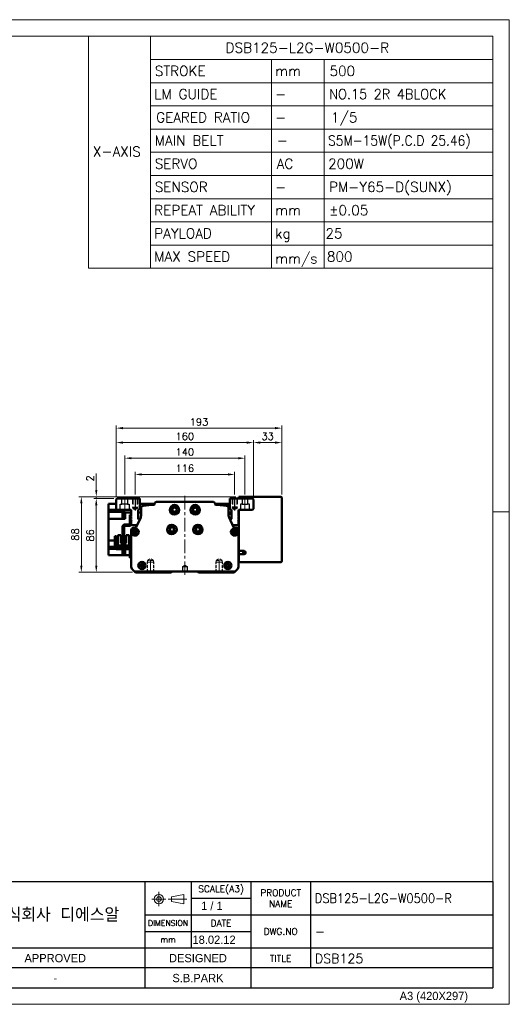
# Model space of a CAD drawing. Header units: millimetres. Extents: x 46891 to 50168, y 6223 to 9676.
# Tile 6 of 6: x 49598 to 50168, y 8529 to 9676. Entities that reach past the tile are written whole.
import ezdxf
from ezdxf.enums import TextEntityAlignment as Align

# ---------------------------------------------------------------- set-up
doc = ezdxf.new("R2010")
doc.units = ezdxf.units.MM
doc.header["$LTSCALE"] = 0.5
for name, pattern in [('CENTER', [50.8, 31.75, -6.35, 6.35, -6.35]), ('HIDDEN', [9.525, 6.35, -3.175]), ('HIDDENX2', [19.05, 12.7, -6.35])]:
    doc.linetypes.add(name, pattern=pattern)
doc.layers.get('0').update_dxf_attribs({"lineweight": 20})
for name, color, linetype, lineweight in [('1', 1, 'CENTER', 13), ('4', 4, 'Continuous', 13), ('외형선(ISO)', 7, 'Continuous', 50)]:
    doc.layers.add(name, color=color, linetype=linetype, lineweight=lineweight)
for name, color, linetype in [('2', 2, 'HIDDENX2'), ('3', 3, 'Continuous'), ('C', 1, 'CENTER')]:
    doc.layers.add(name, color=color, linetype=linetype)
doc.styles.add('ACISOGDT', font='amgdt.shx')
doc.styles.add('DSR TEXT', font='romans.shx', dxfattribs={"bigfont": 'whgtxt.shx'})
doc.styles.get("Standard").update_dxf_attribs({"font": 'romans.shx', "bigfont": 'whgtxt.shx'})
doc.dimstyles.new('DSR', dxfattribs={"dimscale": 2, "dimtxt": 3, "dimasz": 3, "dimexe": 0.5, "dimexo": 0.5, "dimgap": 0.5, "dimtad": 1, "dimdsep": 46, "dimtxsty": 'Standard', "dimcen": 2.5, "dimclrd": 4, "dimclre": 4, "dimclrt": 2, "dimadec": 0, "dimazin": 2, "dimtfac": 1, "dimtmove": 0, "dimatfit": 3, "dimfxl": 0, "dimlwd": -1, "dimlwe": -1, "dimarcsym": 0})

# ---------------------------------------------------------------- blocks, each defined once
blk = doc.blocks.new('A$C13F00394')
for p, q in [((109.11, 28.14), (105.34, 27.43)), ((105.34, 27.43), (105.34, 26.01)), ((109.11, 25.3), (109.11, 28.14)), ((-202.34, 25.67), (-191.42, 25.67)), ((-202.34, 25.3), (-191.42, 25.3)), ((105.34, 26.01), (109.11, 25.3))]:
    blk.add_line(p, q)
for radius in [1.42, 0.71]:
    blk.add_circle((101.56, 26.76), radius)
at = {"layer": '1'}
for p, q in [((103.69, 26.76), (99.44, 26.76)), ((101.56, 28.89), (101.56, 24.63)), ((104.41, 26.76), (110.04, 26.76))]:
    blk.add_line(p, q, dxfattribs=at)
at = {"layer": '3'}
for p, q in [((0, 32), (-207.68, 32)), ((0, 32), (202.32, 32)), ((0, 32), (0, 0)), ((43.43, 32), (43.43, 0)), ((97.32, 32), (97.32, 12)), ((111.32, 32), (111.32, 12)), ((129.32, 32), (129.32, 0)), ((147.32, 32), (147.32, 6)), ((202.32, 32), (202.32, 0)), ((0, 28), (25, 24)), ((43.43, 28), (0, 28)), ((25, 28), (25, 0)), ((34.7, 28), (34.7, 0)), ((111.32, 27), (129.32, 27)), ((43.43, 24), (0, 24)), ((97.32, 22), (202.32, 22)), ((43.43, 20), (0, 20)), ((43.43, 16), (0, 16)), ((97.32, 17), (129.32, 17)), ((0, 12), (129.32, 12)), ((97.32, 12), (97.32, 0)), ((129.32, 12), (202.32, 12)), ((43.43, 8), (0, 8)), ((97.32, 6), (43.43, 6)), ((129.32, 6), (97.32, 6)), ((202.32, 6), (129.32, 6)), ((43.43, 4), (0, 4)), ((0, 0), (202.32, 0))]:
    blk.add_line(p, q, dxfattribs=at)
at = {"color": 0, "style": 'DSR TEXT'}
for s, height, p in [('조립 치수 허용차', 2, (11.97, 29.02)), ('등급', 1.5, (20.77, 25.52)), ('정밀급', 1.5, (27.18, 25.37)), ('보통급', 1.3, (36.41, 25.38)), ('치수 구분', 1.5, (0.69, 24.78)), (' 0.5 초과 6 이하', 1.6, (0.56, 21.19)), (' 6 초과 30 이하', 1.6, (0.49, 17.19)), (' 30 초과 120 이하', 1.6, (0.49, 13.19)), (' 120 초과 315 이하', 1.6, (0.49, 9.19)), (' 315 초과 1000 이하', 1.6, (0.49, 5.19)), (' 1000 초과 2000 이하', 1.6, (0.49, 1.19))]:
    blk.add_text(s, height=height, dxfattribs=at).set_placement(p)
at = {"color": 7, "style": 'ACISOGDT'}
for s, p in [('APPROVED', (70.28, 8.93)), ('DESIGNED', (113.35, 8.93))]:
    blk.add_text(s, height=2.5, dxfattribs=at).set_placement(p, align=Align.MIDDLE_CENTER)
at = {"color": 7, "attachment_point": 5, "style": 'DSR TEXT'}
for s, insert, char_height in [('SCALE(A3)', (120.32, 29.5), 2), ('PRODUCT\\PNAME', (138.32, 27), 2), ('주식회사 디에스알', (70.37, 22), 4.2), ('DIMENSION', (104.32, 19.5), 1.7), ('DATE', (120.32, 19.5), 2), ('DWG.NO', (138.32, 17), 2), ('mm', (104.32, 14.5), 1.8), ('TITLE', (138.32, 8.83), 2)]:
    blk.add_mtext(s, dxfattribs=dict(at, insert=insert, char_height=char_height))
at = {"color": 0, "char_height": 1.6, "attachment_point": 5, "style": 'DSR TEXT'}
for s, insert in [('%%P0.05', (29.85, 22)), ('%%P0.1', (39.07, 22)), ('%%P0.1', (29.85, 18)), ('%%P0.2', (39.07, 18)), ('%%P0.15', (29.85, 14)), ('%%P0.3', (39.07, 14)), ('%%P0.2', (29.85, 10)), ('%%P0.5', (39.07, 10)), ('%%P0.3', (29.85, 6)), ('%%P0.8', (39.07, 6)), ('%%P0.5', (29.85, 2)), ('%%P1.2', (39.07, 2))]:
    blk.add_mtext(s, dxfattribs=dict(at, insert=insert))
at = {"layer": '4', "color": 0, "style": 'DSR TEXT'}
blk.add_text('NOTE', height=3, dxfattribs=at).set_placement((-202.39, 26.38))
blk = doc.blocks.new('A$C1C1952E1')
for p, q in [((293, 292), (293, 222)), ((311.67, 292), (311.67, 222)), ((311.67, 285), (415, 285)), ((348.18, 285), (348.18, 222)), ((364.13, 285), (364.13, 222)), ((311.67, 278), (415, 278)), ((311.67, 271), (415, 271)), ((311.67, 264), (415, 264)), ((311.67, 257), (415, 257)), ((311.67, 250), (415, 250)), ((311.67, 243), (415, 243)), ((311.67, 236), (415, 236)), ((311.67, 229), (415, 229)), ((293, 222), (415, 222))]:
    blk.add_line(p, q)
at = {"color": 1}
blk.add_lwpolyline([(0, 0), (420, 0), (420, 297), (0, 297)], close=True, dxfattribs=at)
at = {"color": 3}
blk.add_lwpolyline([(5, 5), (415, 5), (415, 292), (5, 292)], close=True, dxfattribs=at)
at = {"color": 7, "style": 'ACISOGDT'}
blk.add_text('A3 (420X297)', height=2.5, dxfattribs=at).set_placement((386.91, 1.28))
blk = doc.blocks.new('*D76')
at = {"color": 1, "linetype": 'ByBlock'}
for p, q in [((49732.2, 9122.8), (49732.2, 9149.1)), ((49740, 9146.1), (49840.4, 9146.1)), ((49848.2, 9122.8), (49848.2, 9149.1))]:
    blk.add_line(p, q, dxfattribs=at)
at = {"color": 1}
for points in [[(49740, 9147.4), (49740, 9144.8), (49732.2, 9146.1)], [(49840.4, 9147.4), (49840.4, 9144.8), (49848.2, 9146.1)]]:
    blk.add_solid(points, dxfattribs=at)
at = {"layer": 'Defpoints', "color": 0}
for p in [(49848.2, 9146.1), (49732.2, 9119.2), (49848.2, 9119.2)]:
    blk.add_point(p, dxfattribs=at)
at = {"color": 3, "insert": (49790.2, 9153.3), "char_height": 8.4, "attachment_point": 5, "style": 'DSR TEXT'}
blk.add_mtext('116', dxfattribs=at)
blk = doc.blocks.new('t8')
at = {"color": 2, "linetype": 'HIDDEN'}
for p, q in [((-4, 0), (-4, -12)), ((-3.4, -0.6), (-4, 0)), ((3.4, -0.6), (4, 0)), ((4, 0), (4, -12)), ((-3.4, -0.6), (3.4, -0.6)), ((-3.4, -0.6), (-3.4, -14)), ((3.4, -0.6), (3.4, -14)), ((-4, -12), (4, -12)), ((-4, -12), (-3.4, -13)), ((-3.4, -14), (3.4, -14)), ((-3.4, -14), (0, -16)), ((3.4, -14), (0, -16)), ((4, -12), (3.4, -13))]:
    blk.add_line(p, q, dxfattribs=at)
at = {"color": 1, "linetype": 'CENTER'}
blk.add_line((0, 1.4), (0, -17.1), dxfattribs=at)
blk = doc.blocks.new('A$C3CAC45BB')
blk.add_line((10.6, 20), (9, 20))
at = {"layer": '외형선(ISO)'}
for p, q in [((17.4, 50), (17.4, 38.6)), ((19, 50), (17.4, 50)), ((9, 20), (9, 36.5)), ((10.6, 36.5), (10.6, 20)), ((11.1, 38.6), (16.9, 38.6)), ((16.9, 37), (11.1, 37)), ((17.4, 38.6), (18.9, 38.6)), ((1.6, 25), (0, 25)), ((0, 22), (0, 25)), ((1.6, 25), (1.6, 22)), ((3.3, 26.5), (3.3, 14.1)), ((7, 26.5), (3.3, 26.5)), ((7, 17.1), (7, 26.5)), ((16.7, 26.5), (13, 26.5)), ((13, 26.5), (13, 17.1)), ((16.7, 14.1), (16.7, 26.5)), ((0, 22), (0, 12)), ((1.6, 12.1), (1.6, 22)), ((17, 11.6), (2.1, 11.6)), ((3.3, 11.6), (3.3, 14.1)), ((5.3, 14.1), (3.3, 14.1)), ((14.7, 14.1), (5.3, 14.1)), ((7, 18.1), (13, 18.1)), ((13, 17.8), (7, 17.8)), ((7, 17.1), (13, 17.1)), ((16.7, 14.1), (14.7, 14.1)), ((16.7, 14.1), (16.7, 11.6)), ((2, 10), (16.9, 10)), ((17.4, 9.5), (17.4, 3)), ((17.4, 0), (17.4, 3)), ((17.4, 0), (19, 0))]:
    blk.add_line(p, q, dxfattribs=at)
for centre, radius, start, end in [((11.1, 36.5), 2.1, 90, 180), ((11.1, 36.5), 0.5, 90, 180), ((16.9, 39.1), 0.5, 270, 0), ((16.9, 39.1), 2.1, 270, 346.2259), ((16.9, 39.1), 2.1, 346.2259, 0), ((2, 12), 2, 179.9999, 269.9999), ((2.1, 12.1), 0.5, 179.9999, 269.9999), ((17, 9.6), 2, 0.2454, 89.9999), ((16.9, 9.5), 0.5, 359.9999, 89.9999)]:
    blk.add_arc(centre, radius, start, end, dxfattribs=at)
blk = doc.blocks.new('*D79')
at = {"color": 1, "linetype": 'ByBlock'}
for p, q in [((49720.2, 9122.7), (49720.2, 9168)), ((49728, 9165), (49852.4, 9165)), ((49860.2, 9122.7), (49860.2, 9168))]:
    blk.add_line(p, q, dxfattribs=at)
at = {"color": 1}
for points in [[(49728, 9166.3), (49728, 9163.7), (49720.2, 9165)], [(49852.4, 9166.3), (49852.4, 9163.7), (49860.2, 9165)]]:
    blk.add_solid(points, dxfattribs=at)
at = {"layer": 'Defpoints', "color": 0}
for p in [(49860.2, 9165), (49720.2, 9119.1), (49860.2, 9119.1)]:
    blk.add_point(p, dxfattribs=at)
at = {"color": 3, "insert": (49790.2, 9172.2), "char_height": 8.4, "attachment_point": 5, "style": 'DSR TEXT'}
blk.add_mtext('140', dxfattribs=at)
blk = doc.blocks.new('*D78')
at = {"color": 1, "linetype": 'ByBlock'}
for p, q in [((49710.2, 9120.7), (49710.2, 9186.2)), ((49870.2, 9120.7), (49870.2, 9186.2)), ((49718, 9183.2), (49862.4, 9183.2))]:
    blk.add_line(p, q, dxfattribs=at)
at = {"color": 1}
for points in [[(49718, 9184.5), (49718, 9181.9), (49710.2, 9183.2)], [(49862.4, 9184.5), (49862.4, 9181.9), (49870.2, 9183.2)]]:
    blk.add_solid(points, dxfattribs=at)
at = {"layer": 'Defpoints', "color": 0}
for p in [(49870.2, 9183.2), (49710.2, 9117.1), (49870.2, 9117.1)]:
    blk.add_point(p, dxfattribs=at)
at = {"color": 3, "insert": (49790.2, 9190.4), "char_height": 8.4, "attachment_point": 5, "style": 'DSR TEXT'}
blk.add_mtext('160', dxfattribs=at)
blk = doc.blocks.new('*D80')
at = {"color": 1, "linetype": 'ByBlock'}
for p, q in [((49870.2, 9120.7), (49870.2, 9186.2)), ((49903.2, 9122.7), (49903.2, 9186.2)), ((49878, 9183.2), (49895.4, 9183.2))]:
    blk.add_line(p, q, dxfattribs=at)
at = {"color": 1}
for points in [[(49878, 9184.5), (49878, 9181.9), (49870.2, 9183.2)], [(49895.4, 9184.5), (49895.4, 9181.9), (49903.2, 9183.2)]]:
    blk.add_solid(points, dxfattribs=at)
at = {"layer": 'Defpoints', "color": 0}
for p in [(49903.2, 9183.2), (49870.2, 9117.1), (49903.2, 9119.1)]:
    blk.add_point(p, dxfattribs=at)
at = {"color": 3, "insert": (49886.7, 9190.4), "char_height": 8.4, "attachment_point": 5, "style": 'DSR TEXT'}
blk.add_mtext('33', dxfattribs=at)
blk = doc.blocks.new('*D81')
at = {"color": 1, "linetype": 'ByBlock'}
for p, q in [((49710.2, 9120.7), (49710.2, 9203)), ((49895.4, 9200), (49718, 9200)), ((49903.2, 9122.7), (49903.2, 9203))]:
    blk.add_line(p, q, dxfattribs=at)
at = {"color": 1}
for points in [[(49718, 9201.3), (49718, 9198.7), (49710.2, 9200)], [(49895.4, 9201.3), (49895.4, 9198.7), (49903.2, 9200)]]:
    blk.add_solid(points, dxfattribs=at)
at = {"layer": 'Defpoints', "color": 0}
for p in [(49710.2, 9200), (49710.2, 9117.1), (49903.2, 9119.1)]:
    blk.add_point(p, dxfattribs=at)
at = {"color": 3, "insert": (49806.7, 9207.2), "char_height": 8.4, "attachment_point": 5, "style": 'DSR TEXT'}
blk.add_mtext('193', dxfattribs=at)
blk = doc.blocks.new('*D82')
at = {"color": 1, "linetype": 'ByBlock'}
for p, q in [((49707.6, 9118.1), (49684, 9118.1)), ((49687, 9110.3), (49687, 9039.9)), ((49729.1, 9032.1), (49684, 9032.1))]:
    blk.add_line(p, q, dxfattribs=at)
at = {"color": 1}
for points in [[(49685.7, 9110.3), (49688.3, 9110.3), (49687, 9118.1)], [(49685.7, 9039.9), (49688.3, 9039.9), (49687, 9032.1)]]:
    blk.add_solid(points, dxfattribs=at)
at = {"layer": 'Defpoints', "color": 0}
for p in [(49711.2, 9118.1), (49687, 9032.1), (49732.7, 9032.1)]:
    blk.add_point(p, dxfattribs=at)
at = {"color": 3, "insert": (49679.8, 9075.1), "char_height": 8.4, "attachment_point": 5, "rotation": 90, "style": 'DSR TEXT'}
blk.add_mtext('86', dxfattribs=at)
blk = doc.blocks.new('*D88')
at = {"color": 1, "linetype": 'ByBlock'}
for p, q in [((49687, 9127.9), (49687, 9147.3)), ((49849.6, 9120.1), (49684, 9120.1)), ((49707.6, 9118.1), (49684, 9118.1)), ((49687, 9118.1), (49687, 9120.1)), ((49687, 9110.3), (49687, 9102.5))]:
    blk.add_line(p, q, dxfattribs=at)
at = {"color": 1}
for points in [[(49685.7, 9127.9), (49688.3, 9127.9), (49687, 9120.1)], [(49685.7, 9110.3), (49688.3, 9110.3), (49687, 9118.1)]]:
    blk.add_solid(points, dxfattribs=at)
at = {"layer": 'Defpoints', "color": 0}
for p in [(49687, 9120.1), (49711.2, 9118.1), (49853.2, 9120.1)]:
    blk.add_point(p, dxfattribs=at)
at = {"color": 3, "insert": (49679.8, 9141.5), "char_height": 8.4, "attachment_point": 5, "rotation": 90, "style": 'DSR TEXT'}
blk.add_mtext('2', dxfattribs=at)
blk = doc.blocks.new('*D89')
at = {"color": 1, "linetype": 'ByBlock'}
for p, q in [((49849.6, 9120.1), (49666.6, 9120.1)), ((49669.6, 9112.3), (49669.6, 9039.9)), ((49729.1, 9032.1), (49666.6, 9032.1))]:
    blk.add_line(p, q, dxfattribs=at)
at = {"color": 1}
for points in [[(49668.3, 9112.3), (49670.9, 9112.3), (49669.6, 9120.1)], [(49668.3, 9039.9), (49670.9, 9039.9), (49669.6, 9032.1)]]:
    blk.add_solid(points, dxfattribs=at)
at = {"layer": 'Defpoints', "color": 0}
for p in [(49853.2, 9120.1), (49669.6, 9032.1), (49732.7, 9032.1)]:
    blk.add_point(p, dxfattribs=at)
at = {"color": 3, "insert": (49662.4, 9076.1), "char_height": 8.4, "attachment_point": 5, "rotation": 90, "style": 'DSR TEXT'}
blk.add_mtext('88', dxfattribs=at)

msp = doc.modelspace()

# ---------------------------------------------------------------- linework, layer by layer
at = {"color": 1}
msp.add_line((50168.29132, 9102.35402), (50148.98632, 9102.35402), dxfattribs=at)
at = {"layer": '1'}
for p, q in [((49720.22375, 9119.05808), (49720.22375, 9104.05808)), ((49790.22375, 9121.05808), (49790.22375, 9028.05808)), ((49860.22375, 9119.05808), (49860.22375, 9104.05808))]:
    msp.add_line(p, q, dxfattribs=at)
at = {"layer": '2'}
for p, q in [((49716.92375, 9111.55808), (49716.92375, 9118.05808)), ((49723.52375, 9118.05808), (49723.52375, 9111.55808)), ((49729.22375, 9118.05808), (49729.22375, 9108.05808)), ((49729.72375, 9117.55808), (49729.22375, 9118.05808)), ((49729.72375, 9117.55808), (49729.72375, 9106.55808)), ((49729.72375, 9117.55808), (49734.72375, 9117.55808)), ((49734.72375, 9117.55808), (49735.22375, 9118.05808)), ((49734.72375, 9117.55808), (49734.72375, 9106.55808)), ((49735.22375, 9118.05808), (49735.22375, 9108.05808)), ((49845.22375, 9118.05808), (49845.22375, 9108.05808)), ((49845.72375, 9117.55808), (49845.22375, 9118.05808)), ((49845.72375, 9117.55808), (49845.72375, 9106.55808)), ((49850.72375, 9117.55808), (49845.72375, 9117.55808)), ((49850.72375, 9117.55808), (49851.22375, 9118.05808)), ((49850.72375, 9117.55808), (49850.72375, 9106.55808)), ((49851.22375, 9118.05808), (49851.22375, 9108.05808)), ((49856.92375, 9118.05808), (49856.92375, 9111.55808)), ((49863.52375, 9111.55808), (49863.52375, 9118.05808)), ((49714.97375, 9105.05808), (49714.97375, 9111.55808)), ((49714.97375, 9111.55808), (49716.92375, 9111.55808)), ((49723.52375, 9111.55808), (49716.92375, 9111.55808)), ((49723.52375, 9111.55808), (49725.47375, 9111.55808)), ((49725.47375, 9111.55808), (49725.47375, 9105.05808)), ((49729.22375, 9108.05808), (49735.22375, 9108.05808)), ((49729.22375, 9108.05808), (49729.72375, 9107.19206)), ((49729.72375, 9106.55808), (49732.22375, 9105.11471)), ((49729.72375, 9106.55808), (49734.72375, 9106.55808)), ((49734.72375, 9106.55808), (49732.22375, 9105.11471)), ((49735.22375, 9108.05808), (49734.72375, 9107.19206)), ((49851.22375, 9108.05808), (49845.22375, 9108.05808)), ((49845.22375, 9108.05808), (49845.72375, 9107.19206)), ((49850.72375, 9106.55808), (49845.72375, 9106.55808)), ((49845.72375, 9106.55808), (49848.22375, 9105.11471)), ((49850.72375, 9106.55808), (49848.22375, 9105.11471)), ((49851.22375, 9108.05808), (49850.72375, 9107.19206)), ((49856.92375, 9111.55808), (49854.97375, 9111.55808)), ((49854.97375, 9111.55808), (49854.97375, 9105.05808)), ((49856.92375, 9111.55808), (49863.52375, 9111.55808)), ((49865.47375, 9111.55808), (49863.52375, 9111.55808)), ((49865.47375, 9105.05808), (49865.47375, 9111.55808)), ((49787.72375, 9039.05808), (49790.22375, 9040.56023)), ((49787.72375, 9033.05808), (49787.72375, 9039.05808)), ((49787.72375, 9039.05808), (49792.72375, 9039.05808)), ((49790.22375, 9040.56023), (49792.72375, 9039.05808)), ((49792.72375, 9039.05808), (49792.72375, 9033.05808)), ((49792.72375, 9033.05808), (49787.72375, 9033.05808))]:
    msp.add_line(p, q, dxfattribs=at)
at = {"layer": '3'}
for p in [(50148.98632, 8671.85252), (49367.8386, 8548.30052)]:
    msp.add_line(p, (50148.98632, 8548.30052), dxfattribs=at)
at = {"layer": 'C'}
for p, q in [((49732.22375, 9119.20941), (49732.22375, 9104.22983)), ((49848.22375, 9119.20941), (49848.22375, 9104.22983))]:
    msp.add_line(p, q, dxfattribs=at)
at = {"layer": '외형선(ISO)'}
for p, q in [((49711.22375, 9118.05808), (49710.22375, 9117.05808)), ((49710.22375, 9117.05808), (49710.22375, 9106.05808)), ((49737.72375, 9118.05808), (49711.22375, 9118.05808)), ((49737.72375, 9106.5869), (49737.72375, 9118.05808)), ((49842.72375, 9118.05808), (49842.72375, 9106.5869)), ((49869.22375, 9118.05808), (49842.72375, 9118.05808)), ((49853.22376, 9119.05808), (49853.22376, 9120.05808)), ((49902.22376, 9120.05808), (49853.22376, 9120.05808)), ((49853.22376, 9118.05808), (49853.22376, 9119.05808)), ((49870.22375, 9117.05808), (49869.22375, 9118.05808)), ((49870.22375, 9106.05808), (49870.22375, 9117.05808)), ((49903.22376, 9045.05808), (49903.22376, 9119.05808)), ((49701.12376, 9108.55808), (49701.12376, 9112.05808)), ((49710.22375, 9112.05808), (49701.12376, 9112.05808)), ((49701.12376, 9108.55808), (49701.12376, 9105.05808)), ((49701.12376, 9105.05808), (49701.12376, 9102.56616)), ((49711.22375, 9105.05808), (49701.12376, 9105.05808)), ((49710.22375, 9106.05808), (49711.22375, 9105.05808)), ((49711.22375, 9105.05808), (49726.72375, 9105.05808)), ((49754.99635, 9112.05808), (49737.72375, 9112.05808)), ((49739.22376, 9106.72057), (49739.22376, 9098.15626)), ((49754.99635, 9112.05808), (49754.99635, 9111.27356)), ((49823.45117, 9114.05808), (49756.99635, 9114.05808)), ((49825.45117, 9111.27356), (49825.45117, 9112.05808)), ((49825.45117, 9112.05808), (49842.72375, 9112.05808)), ((49842.72375, 9110.34567), (49831.4452, 9110.34567)), ((49841.22376, 9098.15626), (49841.22376, 9106.72057)), ((49853.72375, 9105.05808), (49869.22375, 9105.05808)), ((49869.22375, 9105.05808), (49870.22375, 9106.05808)), ((49701.12376, 9098.05808), (49701.12376, 9102.56616)), ((49720.62376, 9102.56616), (49701.12376, 9102.56616)), ((49701.12376, 9098.05808), (49701.12376, 9094.55808)), ((49720.62376, 9094.55808), (49701.12376, 9094.55808)), ((49701.12376, 9069.25808), (49701.12376, 9094.55808)), ((49717.42376, 9095.55404), (49717.42376, 9101.15404)), ((49719.42376, 9101.15404), (49717.42376, 9101.15404)), ((49719.42376, 9095.55404), (49717.42376, 9095.55404)), ((49719.42376, 9095.40404), (49719.42376, 9101.30404)), ((49720.12376, 9101.30404), (49719.42376, 9101.30404)), ((49720.12376, 9095.40404), (49719.42376, 9095.40404)), ((49720.12376, 9095.35404), (49720.12376, 9101.35404)), ((49720.62376, 9101.35404), (49720.12376, 9101.35404)), ((49720.62376, 9095.35404), (49720.12376, 9095.35404)), ((49720.62376, 9102.56616), (49720.62376, 9102.01676)), ((49720.62376, 9101.61745), (49720.62376, 9102.01676)), ((49727.72375, 9101.61745), (49720.62376, 9101.61745)), ((49720.62376, 9094.55808), (49720.62376, 9101.61745)), ((49727.72375, 9104.05808), (49727.72375, 9097.55808)), ((49727.72375, 9097.55808), (49728.22375, 9097.05808)), ((49728.22375, 9097.05808), (49727.72375, 9096.55808)), ((49727.72375, 9096.55808), (49727.72375, 9095.55808)), ((49727.72375, 9095.55808), (49728.22375, 9095.05808)), ((49728.22375, 9095.05808), (49727.72375, 9094.55808)), ((49727.72375, 9094.55808), (49727.72375, 9093.55808)), ((49727.72375, 9093.55808), (49728.22375, 9093.05808)), ((49738.76355, 9096.06097), (49733.49188, 9084.63902)), ((49735.72375, 9094.55808), (49735.72375, 9102.5869)), ((49739.22376, 9101.61745), (49735.72375, 9101.61745)), ((49737.83914, 9094.05808), (49736.22375, 9094.05808)), ((49844.72375, 9101.80808), (49841.22376, 9101.80808)), ((49844.72375, 9100.05808), (49841.22376, 9100.05808)), ((49846.95563, 9084.63902), (49841.68396, 9096.06097)), ((49844.22375, 9094.05808), (49842.60837, 9094.05808)), ((49844.72375, 9102.5869), (49844.72375, 9094.55808)), ((49852.22375, 9097.05808), (49852.72375, 9097.55808)), ((49852.72375, 9096.55808), (49852.22375, 9097.05808)), ((49852.22375, 9095.05808), (49852.72375, 9095.55808)), ((49852.72375, 9094.55808), (49852.22375, 9095.05808)), ((49852.22375, 9093.05808), (49852.72375, 9093.55808)), ((49852.72375, 9097.55808), (49852.72375, 9104.05808)), ((49852.72375, 9103.05808), (49853.22376, 9103.05808)), ((49852.72375, 9095.55808), (49852.72375, 9096.55808)), ((49852.72375, 9093.55808), (49852.72375, 9094.55808)), ((49853.22376, 9057.05808), (49853.22376, 9104.92411)), ((49728.22375, 9093.05808), (49727.72375, 9092.55808)), ((49727.72375, 9092.55808), (49727.72375, 9088.05808)), ((49728.72375, 9087.05808), (49733.22375, 9087.05808)), ((49732.58393, 9084.05808), (49730.72376, 9084.05808)), ((49777.22376, 9083.48784), (49777.22376, 9080.62832)), ((49803.22376, 9083.48784), (49803.22376, 9080.62832)), ((49847.22375, 9087.05808), (49851.72375, 9087.05808)), ((49849.72376, 9084.05808), (49847.86359, 9084.05808)), ((49852.72375, 9092.55808), (49852.22375, 9093.05808)), ((49852.72375, 9088.05808), (49852.72375, 9092.55808)), ((49727.72376, 9081.05808), (49727.72376, 9038.30072)), ((49852.72376, 9038.30072), (49852.72376, 9081.05808)), ((49701.12376, 9069.25808), (49708.72379, 9069.25808)), ((49701.12376, 9069.25808), (49701.12376, 9065.75808)), ((49701.12376, 9061.77946), (49701.12376, 9065.75808)), ((49701.12376, 9061.77946), (49701.12376, 9059.55808)), ((49708.72378, 9061.77946), (49701.12376, 9061.77946)), ((49709.40108, 9059.55808), (49701.12376, 9059.55808)), ((49701.12376, 9059.55808), (49701.12376, 9056.05808)), ((49712.02376, 9061.77946), (49710.32378, 9061.77946)), ((49710.32379, 9069.25808), (49712.02378, 9069.25808)), ((49715.72378, 9069.25808), (49717.72375, 9069.25808)), ((49719.32375, 9069.25808), (49721.72378, 9069.25808)), ((49720.62376, 9069.25808), (49720.62376, 9067.15822)), ((49727.72376, 9062.49871), (49725.42376, 9062.49871)), ((49701.12376, 9052.05808), (49701.12376, 9056.05808)), ((49720.62376, 9052.05808), (49701.12376, 9052.05808)), ((49717.42376, 9052.76937), (49717.42376, 9058.36937)), ((49719.42376, 9058.36937), (49717.42376, 9058.36937)), ((49719.42376, 9052.76937), (49717.42376, 9052.76937)), ((49719.42376, 9052.61937), (49719.42376, 9058.51937)), ((49720.12376, 9058.51937), (49719.42376, 9058.51937)), ((49720.12376, 9052.61937), (49719.42376, 9052.61937)), ((49720.12376, 9052.56937), (49720.12376, 9058.56937)), ((49720.62376, 9058.56937), (49720.12376, 9058.56937)), ((49720.62376, 9052.56937), (49720.12376, 9052.56937)), ((49720.62376, 9059.05822), (49720.62376, 9057.61806)), ((49720.62376, 9052.05808), (49720.62376, 9057.61806)), ((49727.72376, 9052.05808), (49720.62376, 9052.05808)), ((49724.42376, 9052.02316), (49724.42376, 9052.05808)), ((49725.12376, 9052.02316), (49724.42376, 9052.02316)), ((49725.12376, 9052.05808), (49725.12376, 9052.02316)), ((49853.22376, 9056.05808), (49852.72376, 9056.05808)), ((49853.22376, 9055.60057), (49852.72376, 9055.60057)), ((49853.22376, 9052.05808), (49852.72376, 9052.05808)), ((49853.22376, 9053.05808), (49853.22376, 9057.05808)), ((49853.22376, 9057.05808), (49859.22376, 9057.05808)), ((49859.22376, 9053.05808), (49853.22376, 9053.05808)), ((49853.22376, 9045.05808), (49853.22376, 9053.05808)), ((49728.60244, 9036.1794), (49731.72376, 9033.05808)), ((49848.72376, 9033.05808), (49851.84508, 9036.1794)), ((49853.22376, 9044.05808), (49853.22376, 9045.05808)), ((49853.22376, 9044.05808), (49902.22376, 9044.05808)), ((49731.72376, 9033.05808), (49732.72376, 9032.05808)), ((49731.72376, 9033.05808), (49848.72376, 9033.05808)), ((49732.72376, 9032.05808), (49774.22376, 9032.05808)), ((49774.22376, 9032.05808), (49775.07731, 9032.91163)), ((49805.3702, 9032.91163), (49806.22376, 9032.05808)), ((49806.22376, 9032.05808), (49847.72376, 9032.05808)), ((49847.72376, 9032.05808), (49848.72376, 9033.05808))]:
    msp.add_line(p, q, dxfattribs=at)
for centre, radius in [((49778.22376, 9105.05808), 5.5), ((49778.22376, 9105.05808), 3.3), ((49778.22376, 9105.05808), 2.4585), ((49802.22376, 9105.05808), 5.5), ((49802.22376, 9105.05808), 3.3), ((49802.22376, 9105.05808), 2.4585), ((49732.22376, 9079.05808), 4.25), ((49775.22375, 9082.05808), 5.5), ((49775.22375, 9082.05808), 3.3), ((49775.22376, 9082.05808), 2.4585), ((49805.22375, 9082.05808), 5.5), ((49805.22375, 9082.05808), 3.3), ((49805.22376, 9082.05808), 2.4585), ((49848.22376, 9079.05808), 4.25), ((49732.22376, 9079.05808), 2.25), ((49848.22376, 9079.05808), 2.25), ((49859.22376, 9055.05808), 1.2295), ((49740.22376, 9040.05808), 4.25), ((49740.22376, 9040.05808), 2.25), ((49840.22376, 9040.05808), 4.25), ((49840.22376, 9040.05808), 2.25)]:
    msp.add_circle(centre, radius, dxfattribs=at)
for centre, radius, start, end in [((49902.22376, 9119.05808), 1, 0, 90), ((49726.72375, 9104.05808), 1, 0, 90), ((49740.72375, 9102.5869), 5, 126.86989765, 180), ((49742.22376, 9106.72057), 3, 95.57599886, 180), ((49790.22376, 8615.05808), 497, 94.11817747, 95.57599887), ((49754.49635, 9111.27356), 0.5, 274.11817747, 0), ((49756.99635, 9112.05808), 2, 89.99999999, 180), ((49823.45117, 9112.05808), 2, 0, 89.99999999), ((49825.95117, 9111.27356), 0.5, 180, 265.88182237), ((49790.22376, 8615.05808), 497, 84.42400111, 85.88182251), ((49838.22376, 9106.72057), 3, 0, 84.42400111), ((49839.72375, 9102.5869), 5, 0, 53.13010235), ((49853.72375, 9104.05808), 1, 90, 180), ((49736.22375, 9094.55808), 0.5, 180, 270), ((49734.22376, 9098.15626), 5, 335.22485942, 0), ((49846.22376, 9098.15626), 5, 180, 204.77514056), ((49844.22375, 9094.55808), 0.5, 270, 0), ((49728.72375, 9088.05808), 1, 180, 270), ((49730.72376, 9081.05808), 3, 89.99999999, 180), ((49732.58393, 9085.05808), 1, 269.99999999, 335.22485942), ((49733.22375, 9084.05808), 3, 65.224808, 90), ((49847.22375, 9084.05808), 3, 90, 114.77508892), ((49847.86359, 9085.05808), 1, 204.77514056, 269.99999999), ((49849.72376, 9081.05808), 3, 0, 89.99999999), ((49851.72375, 9088.05808), 1, 270, 0), ((49732.22376, 9079.05808), 1.621, 36.95084612, 323.049153), ((49732.22376, 9079.05808), 1.5, 48.1896836, 311.81031516), ((49733.62376, 9080.62333), 0.6, 259.96251873, 324.85511283), ((49733.62376, 9077.49283), 0.6, 35.14488628, 100.03748038), ((49846.82376, 9080.62333), 0.6, 215.14488418, 280.03748038), ((49846.82376, 9077.49283), 0.6, 79.96251915, 144.85511722), ((49848.22376, 9079.05808), 1.621, 143.04915509, 216.95084916), ((49848.22376, 9079.05808), 1.621, 216.95084603, 143.049153), ((49848.22376, 9079.05808), 1.5, 228.1896836, 131.81031516), ((49859.22376, 9055.05808), 2, 270, 90), ((49730.72376, 9038.30072), 3, 180, 224.99999999), ((49740.22376, 9040.05808), 1.621, 129.96149723, 50.03850277), ((49740.22376, 9040.05808), 1.6, 134.4153086, 45.5846914), ((49738.75406, 9041.55808), 0.5, 328.99692459, 55.46537519), ((49741.69345, 9041.55808), 0.5, 124.53462897, 211.00307542), ((49840.22376, 9040.05808), 1.621, 129.96149723, 50.03850277), ((49840.22376, 9040.05808), 1.6, 134.4153086, 45.5846914), ((49838.75406, 9041.55808), 0.5, 328.99692459, 55.4653732), ((49841.69345, 9041.55808), 0.5, 124.53463096, 211.00307541), ((49849.72376, 9038.30072), 3, 314.99999999, 0), ((49902.22376, 9045.05808), 1, 270, 0), ((49775.43086, 9032.55808), 0.5, 90, 135), ((49805.01665, 9032.55808), 0.5, 45, 90)]:
    msp.add_arc(centre, radius, start, end, dxfattribs=at)
for points, knots in [([(49733.22376, 9080.17611), (49733.26857, 9080.13603), (49733.32259, 9080.10067), (49733.42556, 9080.05476), (49733.47354, 9080.04059), (49733.51918, 9080.03251)], [0.079922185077, 0.079922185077, 0.079922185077, 0.079922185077, 0.097958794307, 0.097958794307, 0.112583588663, 0.112583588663, 0.112583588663, 0.112583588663]), ([(49733.51918, 9078.08365), (49733.47354, 9078.07557), (49733.42556, 9078.0614), (49733.32259, 9078.01549), (49733.26857, 9077.98013), (49733.22376, 9077.94005)], [0.047260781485, 0.047260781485, 0.047260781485, 0.047260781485, 0.061885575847, 0.061885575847, 0.079922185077, 0.079922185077, 0.079922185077, 0.079922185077]), ([(49846.92833, 9080.03251), (49846.97397, 9080.04059), (49847.02195, 9080.05476), (49847.12492, 9080.10067), (49847.17895, 9080.13603), (49847.22376, 9080.17611)], [0.047260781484, 0.047260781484, 0.047260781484, 0.047260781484, 0.061885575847, 0.061885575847, 0.079922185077, 0.079922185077, 0.079922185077, 0.079922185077]), ([(49847.22376, 9077.94005), (49847.17895, 9077.98013), (49847.12492, 9078.01549), (49847.02195, 9078.0614), (49846.97397, 9078.07557), (49846.92833, 9078.08365)], [0.079922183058, 0.079922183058, 0.079922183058, 0.079922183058, 0.097958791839, 0.097958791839, 0.11258358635, 0.11258358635, 0.11258358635, 0.11258358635])]:
    msp.add_open_spline(points, degree=3, knots=knots, dxfattribs=at)
for points in [[(49739.10399, 9041.20094), (49739.1334, 9041.22975), (49739.16054, 9041.26378), (49739.18263, 9041.30054)], [(49741.26488, 9041.30054), (49741.28697, 9041.26378), (49741.31412, 9041.22975), (49741.34352, 9041.20094)], [(49839.10399, 9041.20094), (49839.1334, 9041.22975), (49839.16054, 9041.26378), (49839.18263, 9041.30054)], [(49841.26488, 9041.30054), (49841.28697, 9041.26378), (49841.31412, 9041.22975), (49841.34352, 9041.20094)]]:
    msp.add_open_spline(points, degree=3, dxfattribs=at)

# ---------------------------------------------------------------- block references
at = {"xscale": 3.861000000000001, "yscale": 3.861000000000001, "zscale": 3.861000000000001}
for name, p in [('A$C1C1952E1', (48546.67132, 8528.99552)), ('A$C13F00394', (49367.83861, 8548.30052))]:
    msp.add_blockref(name, p, dxfattribs=at)
msp.add_blockref('A$C3CAC45BB', (49708.72377, 9049.0582))
at = {"rotation": 180}
msp.add_blockref('t8', (49750.22375, 9032.05808), dxfattribs=at)
at = {"xscale": -1, "rotation": 180}
msp.add_blockref('t8', (49830.22375, 9032.05808), dxfattribs=at)

# ---------------------------------------------------------------- texts
at = {"color": 3, "style": 'DSR TEXT'}
for s, p in [('DSB125-L2G-W0500-R', (49837.67796, 9637.25403)), ('STROKE', (49755.13496, 9610.22703)), ('LM GUIDE', (49754.58241, 9583.20003)), ('MAIN BELT', (49755.13496, 9529.14603)), ('X-AXIS', (49683.14784, 9516.30711)), ('SERVO', (49755.13496, 9502.11903)), ('SENSOR', (49755.13496, 9475.09203)), ('REPEAT ABILITY', (49754.58241, 9448.06503)), ('PAYLOAD', (49754.58241, 9421.03803)), ('MAX SPEED', (49754.58241, 9394.01103))]:
    msp.add_text(s, height=11.603592, dxfattribs=at).set_placement(p)
at = {"color": 7, "style": 'DSR TEXT'}
for s, height, p in [('500', 11.603592, (49958.80518, 9610.22703)), ('mm', 11.603592, (49895.55702, 9610.22703)), ('-', 11.60359, (49895.55702, 9583.20003)), ('-', 11.60359, (49895.55702, 9556.17303)), ('-', 11.60359, (49897.21468, 9529.14603)), ('AC', 11.603592, (49897.21468, 9502.11903)), ('200W', 11.603592, (49957.14752, 9502.11903)), ('PM-Y65-D(SUNX)', 11.603592, (49958.25263, 9475.09203)), ('-', 11.60359, (49895.55702, 9475.09203)), ('±0.05', 11.603592, (49958.25263, 9448.06503)), ('mm', 11.603592, (49895.55702, 9448.06503)), ('kg', 11.603592, (49895.55702, 9421.03803)), ('25', 11.603592, (49954.07197, 9421.03803)), ('mm/s', 11.603592, (49895.55702, 9391.80083)), ('800', 11.603592, (49955.72962, 9394.01103))]:
    msp.add_text(s, height=height, dxfattribs=at).set_placement(p)
for s, width, p in [('NO.15 2R 4BLOCK', 0.95, (49958.25263, 9583.20003)), ('S5M-15W(P.C.D 25.46)', 0.9, (49957.14752, 9529.14603))]:
    msp.add_text(s, height=11.603592, dxfattribs=dict(at, width=width)).set_placement(p)
at = {"color": 2, "style": 'DSR TEXT', "width": 0.9}
msp.add_text('DSB125-L2G-W0500-R', height=10.8108, dxfattribs=at).set_placement((49941.6914, 8647.07129))
at = {"color": 2}
for s, height, style, p in [('1 / 1', 9.6525, 'ACISOGDT', (49809.17235, 8638.75823)), ('-', 10.8108, 'DSR TEXT', (49941.6914, 8608.46129)), ('18.02.12', 9.6525, 'ACISOGDT', (49799.14135, 8599.36043)), ('DSB125', 10.8108, 'DSR TEXT', (49941.6914, 8576.89885))]:
    msp.add_text(s, height=height, dxfattribs=dict(at, style=style)).set_placement(p)
at = {"color": 2, "style": 'ACISOGDT'}
for s, p in [('-', (49639.20105, 8559.5947)), ('S.B.PARK', (49805.46852, 8559.5947))]:
    msp.add_text(s, height=9.6525, dxfattribs=at).set_placement(p, align=Align.MIDDLE_CENTER)
at = {"color": 3, "insert": (49756.79262, 9567.77663), "char_height": 11.603592, "attachment_point": 1, "style": 'DSR TEXT'}
msp.add_mtext('GEARED RATIO', dxfattribs=at)
at = {"color": 7, "insert": (49960.46283, 9567.77663), "char_height": 11.603592, "attachment_point": 1, "style": 'DSR TEXT'}
msp.add_mtext('1/5', dxfattribs=at)

# ---------------------------------------------------------------- dimensions: what is measured, and where the dimension line sits
for base, p1, p2, picture, middle in [((49710.22375, 9200.0063), (49903.22376, 9119.05808), (49710.22375, 9117.05808), '*D81', (49806.72376, 9207.2063)), ((49870.22375, 9183.2373), (49710.22375, 9117.05808), (49870.22375, 9117.05808), '*D78', (49790.22375, 9190.4373)), ((49903.22376, 9183.2373), (49870.22375, 9117.05808), (49903.22376, 9119.05808), '*D80', (49886.72376, 9190.4373)), ((49860.22375, 9165.00367), (49720.22375, 9119.05808), (49860.22375, 9119.05808), '*D79', (49790.22375, 9172.20367)), ((49848.22375, 9146.05993), (49732.22375, 9119.20941), (49848.22375, 9119.20941), '*D76', (49790.22375, 9153.25993))]:
    dim = msp.add_linear_dim(base=base, p1=p1, p2=p2, dimstyle='DSR', override={"dimscale": 3, "dimtxt": 2.8, "dimasz": 2.600136, "dimexe": 1, "dimexo": 1.2, "dimgap": 1, "dimdec": 4, "dimtxsty": 'DSR TEXT', "dimclrd": 1, "dimclre": 1, "dimclrt": 3, "dimtdec": 4, "dimtix": 1})
    dim.commit()
    dim.dimension.update_dxf_attribs({"geometry": picture, "text_midpoint": middle})
dim = msp.add_linear_dim(base=(49686.97167, 9120.05808), p1=(49711.22375, 9118.05808), p2=(49853.22376, 9120.05808), angle=90, dimstyle='DSR', override={"dimscale": 3, "dimtxt": 2.8, "dimasz": 2.600136, "dimexe": 1, "dimexo": 1.2, "dimgap": 1, "dimdec": 4, "dimtxsty": 'DSR TEXT', "dimclrd": 1, "dimclre": 1, "dimclrt": 3, "dimtdec": 4, "dimtix": 1})
dim.commit()
dim.dimension.update_dxf_attribs({"geometry": '*D88', "text_midpoint": (49686.97167, 9141.4589), "dimtype": 160})
for base, p1, picture, middle in [((49669.63456, 9032.05808), (49853.22376, 9120.05808), '*D89', (49662.43456, 9076.05808)), ((49686.97167, 9032.05808), (49711.22375, 9118.05808), '*D82', (49679.77167, 9075.05808))]:
    dim = msp.add_linear_dim(base=base, p1=p1, p2=(49732.72376, 9032.05808), angle=90, dimstyle='DSR', override={"dimscale": 3, "dimtxt": 2.8, "dimasz": 2.600136, "dimexe": 1, "dimexo": 1.2, "dimgap": 1, "dimdec": 4, "dimtxsty": 'DSR TEXT', "dimclrd": 1, "dimclre": 1, "dimclrt": 3, "dimtdec": 4, "dimtix": 1})
    dim.commit()
    dim.dimension.update_dxf_attribs({"geometry": picture, "text_midpoint": middle})

doc.saveas('drawing.dxf')
